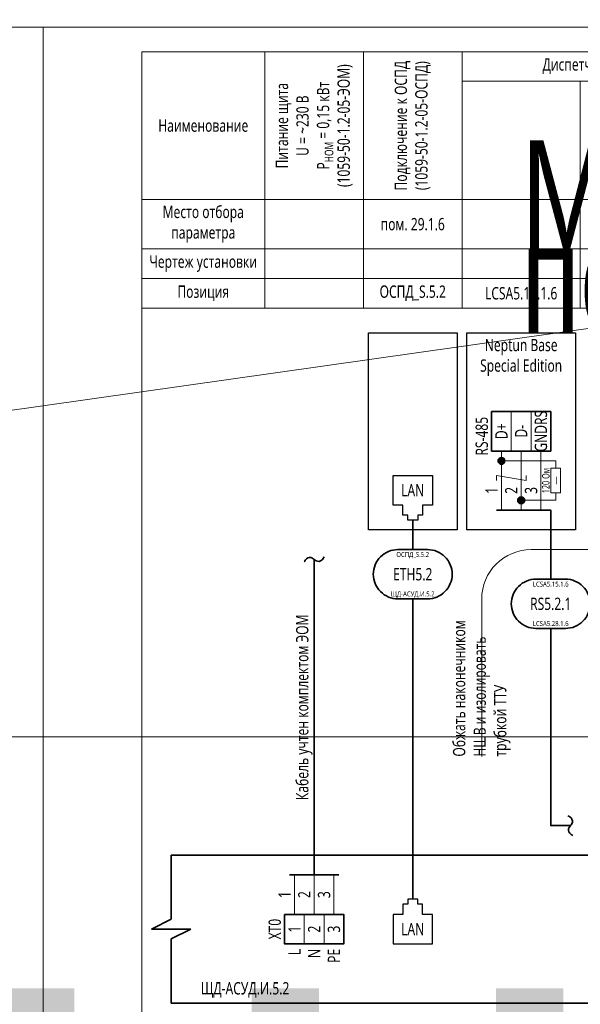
# Model space of a CAD drawing. Header units: millimetres. Extents: x -1173 to 6733, y -4591 to 345.
# Tile 63 of 93: x 415 to 529, y -201 to -2. Entities that reach past the tile are written whole.
import ezdxf
from ezdxf.enums import TextEntityAlignment as Align

# ---------------------------------------------------------------- set-up
doc = ezdxf.new("R2018")
doc.units = ezdxf.units.MM
doc.set_wipeout_variables(frame=1)
doc.layers.get('0').update_dxf_attribs({"lineweight": 15})
for name, color, linetype, lineweight in [('AK_Drawing', 7, 'Continuous', 35), ('AK_Drawing_Thin', 7, 'Continuous', 15), ('AK_Equipment', 7, 'Continuous', 35), ('AK_Multy_Wire', 7, 'Continuous', 35), ('AK_Table', 7, 'Continuous', 35), ('AK_Wire', 7, 'Continuous', 15), ('AK_Wire_Number', 7, 'Continuous', 15), ('АК_Текст', 7, 'Continuous', 15)]:
    doc.layers.add(name, color=color, linetype=linetype, lineweight=lineweight)
doc.layers.add('UNPLOTTED', color=2, linetype='Continuous', lineweight=15, plot=False)
doc.styles.get("Standard").update_dxf_attribs({"font": 'arial.ttf'})
doc.styles.add('Trebuchet MS', font='trebuc.ttf', dxfattribs={"width": 0.75})

# ---------------------------------------------------------------- blocks, each defined once
blk = doc.blocks.new('*U1')
at = {"layer": 'UNPLOTTED'}
blk.add_lwpolyline([(0, 0), (-395, 0), (-395, 287), (0, 287)], close=True, dxfattribs=at)
blk = doc.blocks.new('*U73')
at = {"style": 'Trebuchet MS', "width": 0.75}
for tag, flags, p in [('NAME', 9, (-1, 0)), ('TYPE', 9, (-1, -3)), ('ASSYCODE', 9, (-1, -6)), ('MFG', 9, (-1, -9)), ('MESUREMENT_UNITS', 9, (-1, -13.44)), ('WEIGHT', 9, (-1, -18)), ('COUNT', 9, (-1, -16.98)), ('SORTING_SECTION', 9, (-1, -22.98)), ('XREF', 1, (-1, -24))]:
    blk.add_attdef(tag, text='', height=2, dxfattribs=dict(at, flags=flags)).set_placement(p, align=Align.RIGHT)
blk.add_attdef('TAG1', text='', height=2.5, dxfattribs=at).set_placement((2, -27), align=Align.MIDDLE_LEFT)
at = {"lineweight": 30, "width": 0.75, "flags": 104}
blk.add_attdef('CATDESC', text='', height=2.5, dxfattribs=at).set_placement((370, -27), align=Align.MIDDLE_RIGHT)
at = {"layer": 'UNPLOTTED', "style": 'Trebuchet MS', "width": 0.75, "flags": 8}
for tag, p in [('DESC1', (1, -3)), ('DESC2', (1, -5)), ('DESC3', (1, -7)), ('FAMILY', (1, -13.73)), ('POSITION_N', (1, -15.99)), ('SYSTEM_NAME', (1, -17.99))]:
    blk.add_attdef(tag, p, '', height=1, dxfattribs=at)
blk = doc.blocks.new('*U81')
for p, q in [((-4, -13), (-4, 0)), ((-4, 0), (0, 0)), ((372, 0), (0, 0)), ((-8, -15), (-4, -13)), ((0, -15), (-8, -15)), ((-4, -17), (0, -15)), ((-4, -30), (-4, -17)), ((-4, -30), (0, -30)), ((0, -30), (372, -30))]:
    blk.add_line(p, q)
at = {"lineweight": 30, "width": 0.75, "flags": 104}
blk.add_attdef('CATDESC', text='', height=2.5, dxfattribs=at).set_placement((370, -25), align=Align.MIDDLE_RIGHT)
at = {"style": 'Trebuchet MS', "width": 0.75}
blk.add_attdef('TAG1', text='', height=2.5, dxfattribs=at).set_placement((2, -27), align=Align.MIDDLE_LEFT)
at = {"layer": 'UNPLOTTED', "style": 'Trebuchet MS', "width": 0.75, "flags": 8}
for tag, p in [('DESC1', (1, -3)), ('DESC2', (1, -5)), ('DESC3', (1, -7)), ('FAMILY', (1, -13.73)), ('POSITION_N', (1, -15.99)), ('SYSTEM_NAME', (1, -17.99))]:
    blk.add_attdef(tag, p, '', height=1, dxfattribs=at)
blk = doc.blocks.new('*T74')
at = {"layer": 'AK_Table', "color": 0, "linetype": 'ByBlock', "lineweight": -2, "transparency": 16777216}
for p, q in [((0, 0), (185, 0)), ((0, 0), (0, -52)), ((25, 0), (25, -52)), ((45, 0), (45, -52)), ((65, 0), (65, -52)), ((185, 0), (185, -52)), ((65, -6), (185, -6)), ((89, -6), (89, -52)), ((113, -6), (113, -52)), ((137, -6), (137, -52)), ((161, -6), (161, -52)), ((0, -30), (185, -30)), ((0, -40), (185, -40)), ((0, -46), (185, -46)), ((0, -52), (185, -52))]:
    blk.add_line(p, q, dxfattribs=at)
at = {"layer": 'AK_Table', "color": 0, "transparency": 16777216, "char_height": 2.5, "width": 29, "attachment_point": 5, "rotation": 90, "style": 'Trebuchet MS'}
for s, insert in [('Подключение к\\~ОСПД ({\\C256;1059-50-1.2-05-ОСПД})', (55, -15)), ('Питание щита\\P{\\A1;\\C256;U = ~230\\~В\\PP\\H0.7x;\\S^ НОМ;\\H1.42857x; = 0,15 кВт }({\\C256;1059-50-1.2-05-ЭОМ})', (35, -15))]:
    blk.add_mtext(s, dxfattribs=dict(at, insert=insert))
at = {"layer": 'AK_Table', "color": 0, "transparency": 16777216, "char_height": 2.5, "attachment_point": 5, "style": 'Trebuchet MS'}
for s, insert, width in [('Диспетчеризация и управление оборудованием по RS-485 (Modbus RTU)', (125, -3), 119), ('Наименование', (12.5, -15), 24), ('Резерв', (173, -18), 23), ('Место отбора параметра', (12.5, -35), 23), ('{\\C256;пом. 29.1.6}', (55, -35), 19), ('Чертеж установки', (12.5, -43), 23), ('Позиция', (12.5, -49), 23), ('ОСПД_S.5.2', (55, -49), 19)]:
    blk.add_mtext(s, dxfattribs=dict(at, insert=insert, width=width))
blk = doc.blocks.new('*U218')
at = {"style": 'Trebuchet MS', "width": 0.75, "flags": 12}
for tag, p in [('NOTE01', (2, -7)), ('NOTE02', (6, -7)), ('NOTE03', (10, -7))]:
    blk.add_attdef(tag, text='', height=2.5, rotation=90, dxfattribs=at).set_placement(p, align=Align.MIDDLE_RIGHT)
blk.add_wipeout([(0, 0), (0, -6), (12, -6), (12, 0)])
blk.add_lwpolyline([(0, 0), (12, 0), (12, -6), (0, -6)], close=True)
at = {"lineweight": -2}
for points in [[(4, 0), (8, 0), (8, -6), (4, -6)], [(8, 0), (12, 0), (12, -6), (8, -6)]]:
    blk.add_lwpolyline(points, close=True, dxfattribs=at)
at = {"style": 'Trebuchet MS', "width": 0.75, "flags": 12}
for tag, p in [('TERM01', (2, -3)), ('TERM02', (6, -3)), ('TERM03', (10, -3))]:
    blk.add_attdef(tag, text='', height=2.5, rotation=90, dxfattribs=at).set_placement(p, align=Align.MIDDLE_CENTER)
at = {"style": 'Trebuchet MS', "width": 0.75}
blk.add_attdef('TAG1', text='', height=2.5, rotation=90, dxfattribs=at).set_placement((-2, -3), align=Align.MIDDLE_CENTER)
blk = doc.blocks.new('*U29')
blk.add_lwpolyline([(-3, 5), (3, 5, -0.414214), (8, 0), (8, 0, -0.414214), (3, -5), (-3, -5, -0.414214), (-8, 0), (-8, 0, -0.414214)], format="xyb", close=True)
at = {"style": 'Trebuchet MS', "width": 0.75}
blk.add_attdef('CA_CIRCUIT_NUMBER', text='', height=2.5, dxfattribs=at).set_placement((0, 0), align=Align.MIDDLE_CENTER)
at = {"lineweight": 30, "width": 0.75, "flags": 1}
blk.add_attdef('CA_CABLE_TYPE', text='', height=2.5, rotation=90, dxfattribs=at).set_placement((0, -29), align=Align.BOTTOM_CENTER)
at = {"style": 'Trebuchet MS', "width": 0.75}
blk.add_attdef('LENGTH', text='', height=2.5, rotation=90, dxfattribs=at).set_placement((2, -28.82), align=Align.MIDDLE_CENTER)
at = {"layer": 'UNPLOTTED', "style": 'Trebuchet MS', "width": 0.75}
for tag, p in [('LOAD_NAME', (0, 4)), ('PANEL_NAME', (0, -4))]:
    blk.add_attdef(tag, text='', height=1, dxfattribs=at).set_placement(p, align=Align.MIDDLE_CENTER)
blk = doc.blocks.new('*U230')
at = {"style": 'Trebuchet MS', "width": 0.75, "flags": 12}
for tag, p in [('NOTE01', (2, -9)), ('NOTE02', (6, -9)), ('NOTE03', (10, -9))]:
    blk.add_attdef(tag, text='', height=2.5, rotation=90, dxfattribs=at).set_placement(p, align=Align.MIDDLE_RIGHT)
blk.add_wipeout([(0, 0), (0, -8), (12, -8), (12, 0)])
blk.add_lwpolyline([(0, 0), (12, 0), (12, -8), (0, -8)], close=True)
at = {"lineweight": -2}
for points in [[(4, 0), (8, 0), (8, -8), (4, -8)], [(8, 0), (12, 0), (12, -8), (8, -8)]]:
    blk.add_lwpolyline(points, close=True, dxfattribs=at)
at = {"style": 'Trebuchet MS', "width": 0.75, "flags": 12}
for tag, p in [('TERM01', (2, -4)), ('TERM02', (6, -4)), ('TERM03', (10, -4))]:
    blk.add_attdef(tag, text='', height=2.5, rotation=90, dxfattribs=at).set_placement(p, align=Align.MIDDLE_CENTER)
at = {"style": 'Trebuchet MS', "width": 0.75}
blk.add_attdef('TAG1', text='', height=2.5, rotation=90, dxfattribs=at).set_placement((-2, -5), align=Align.MIDDLE_CENTER)
blk = doc.blocks.new('*U40')
at = {"layer": 'AK_Drawing_Thin'}
for points in [[(4, 11), (4, 0)], [(-4, 0), (-4, 7)]]:
    blk.add_lwpolyline(points, dxfattribs=at)
blk.add_wipeout([(-2.5, 1), (-2.5, -1), (2.5, -1), (2.5, 1)])
for points in [[(-2.5, 0), (-4, 0)], [(4, 0), (2.5, 0)]]:
    blk.add_lwpolyline(points, dxfattribs=at)
blk.add_lwpolyline([(-2.5, 1), (-2.5, -1), (2.5, -1), (2.5, 1)], close=True, dxfattribs=at)
at = {"style": 'Trebuchet MS', "width": 0.75, "flags": 8}
for tag, height, p in [('R1', 1.5, (0, 2)), ('POWER', 1, (0, 0))]:
    blk.add_attdef(tag, text='', height=height, dxfattribs=at).set_placement(p, align=Align.MIDDLE_CENTER)
blk = doc.blocks.new('WDDOT')
for radius in [0.7, 0.5, 0.3, 0.1]:
    blk.add_circle((0, 0), radius)
blk = doc.blocks.new('*U290')
at = {"layer": 'AK_Drawing', "lineweight": 30}
blk.add_lwpolyline([(-5, 40), (17, 40), (17, 0), (-5, 0)], close=True, dxfattribs=at)
at = {"layer": 'AK_Multy_Wire'}
blk.add_lwpolyline([(1, 4), (12, 4), (12, 0)], dxfattribs=at)
at = {"layer": 'AK_Wire'}
for points in [[(2, 16), (2, 4)], [(6, 16), (6, 4)], [(10, 16), (10, 4)], [(1, 10), (1, 11), (7, 10), (7, 11)]]:
    blk.add_lwpolyline(points, dxfattribs=at)
at = {"lineweight": 30, "width": 0.75, "flags": 104}
for tag, p in [('TAG3', (6, 79)), ('TAG2', (6, 62))]:
    blk.add_attdef(tag, text='', height=2.5, dxfattribs=at).set_placement(p, align=Align.MIDDLE_CENTER)
at = {"style": 'Trebuchet MS', "width": 0.75}
blk.add_attdef('TAG1', text='', height=2.5, dxfattribs=at).set_placement((6, 48), align=Align.MIDDLE_CENTER)
at = {"layer": 'AK_Drawing', "insert": (6, 35), "char_height": 2.5, "width": 17, "attachment_point": 5, "style": 'Trebuchet MS'}
blk.add_mtext('Neptun Base Special Edition', dxfattribs=at)
at = {"layer": 'AK_Wire_Number', "style": 'Trebuchet MS', "width": 0.75}
for s, p in [('1', (2, 8)), ('2', (6, 8)), ('3', (10, 8))]:
    blk.add_text(s, height=2.5, rotation=90, dxfattribs=at).set_placement(p, align=Align.BOTTOM_CENTER)
at = {"layer": 'AK_Drawing_Thin'}
ref = blk.add_blockref('*U40', (13, 10), dxfattribs=dict(at, rotation=90))
ref.add_attrib('R1', '120 Ом', dxfattribs={"layer": '0', "height": 1.5, "rotation": 90, "style": 'Trebuchet MS', "width": 0.75}).set_placement((11, 10), align=Align.MIDDLE_CENTER)
ref.add_attrib('POWER', '-', dxfattribs={"layer": '0', "height": 1, "rotation": 90, "style": 'Trebuchet MS', "width": 5}).set_placement((13, 10), align=Align.MIDDLE_CENTER)
at = {"layer": 'AK_Equipment', "lineweight": 15}
ref = blk.add_blockref('*U230', (0, 24), dxfattribs=at)
ref.add_attrib('TAG1', 'RS-485', dxfattribs={"layer": '0', "height": 2.5, "rotation": 90, "style": 'Trebuchet MS', "width": 0.75}).set_placement((-2, 19), align=Align.MIDDLE_CENTER)
ref.add_attrib('TERM01', 'D+', dxfattribs={"layer": '0', "height": 2.5, "rotation": 90, "style": 'Trebuchet MS', "width": 0.75}).set_placement((2, 20), align=Align.MIDDLE_CENTER)
ref.add_attrib('TERM02', 'D-', dxfattribs={"layer": '0', "height": 2.5, "rotation": 90, "style": 'Trebuchet MS', "width": 0.75}).set_placement((6, 20), align=Align.MIDDLE_CENTER)
ref.add_attrib('TERM03', 'GNDRS', dxfattribs={"layer": '0', "height": 2.5, "rotation": 90, "style": 'Trebuchet MS', "width": 0.75}).set_placement((10, 20), align=Align.MIDDLE_CENTER)
at = {"layer": 'AK_Drawing'}
for p in [(2, 14), (6, 6)]:
    blk.add_blockref('WDDOT', p, dxfattribs=at)
blk = doc.blocks.new('*U42')
blk.add_lwpolyline([(-3, 5), (3, 5, -0.414214), (8, 0), (8, 0, -0.414214), (3, -5), (-3, -5, -0.414214), (-8, 0), (-8, 0, -0.414214)], format="xyb", close=True)
at = {"style": 'Trebuchet MS', "width": 0.75}
blk.add_attdef('CA_CIRCUIT_NUMBER', text='', height=2.5, dxfattribs=at).set_placement((0, 0), align=Align.MIDDLE_CENTER)
at = {"lineweight": 30, "width": 0.75, "flags": 1}
blk.add_attdef('CA_CABLE_TYPE', text='', height=2.5, rotation=90, dxfattribs=at).set_placement((0, -25), align=Align.BOTTOM_CENTER)
at = {"style": 'Trebuchet MS', "width": 0.75}
blk.add_attdef('LENGTH', text='', height=2.5, rotation=90, dxfattribs=at).set_placement((2, -24.82), align=Align.MIDDLE_CENTER)
at = {"layer": 'UNPLOTTED', "style": 'Trebuchet MS', "width": 0.75}
for tag, p in [('LOAD_NAME', (0, 4)), ('PANEL_NAME', (0, -4))]:
    blk.add_attdef(tag, text='', height=1, dxfattribs=at).set_placement(p, align=Align.MIDDLE_CENTER)
blk = doc.blocks.new('Обжимка')
at = {"layer": 'AK_Drawing_Thin', "lineweight": 15}
blk.add_lwpolyline([(-32, -48), (-32, -16, -0.414214), (-22, -6), (-10.14, -6, 0.198912), (-3.07, -3.07), (0, 0)], format="xyb", dxfattribs=at)
at = {"layer": 'АК_Текст', "insert": (-32, -48), "char_height": 2.5, "width": 33, "attachment_point": 4, "rotation": 90, "style": 'Trebuchet MS'}
blk.add_mtext('{\\C7;Обжать наконечником НШВ и изолировать трубкой ТТУ}', dxfattribs=at)

msp = doc.modelspace()

# ---------------------------------------------------------------- linework, layer by layer
at = {"layer": 'AK_Drawing', "lineweight": 30}
for points in [[(486, -65), (504, -65), (504, -105), (486, -105)], [(493, -100), (491, -100), (491, -94), (499, -94), (499, -100), (497, -100), (497, -102.05), (496, -102.05), (496, -103.05), (494, -103.05), (494, -102.05), (493, -102.05)], [(493, -183), (491, -183), (491, -189), (499, -189), (499, -183), (497, -183), (497, -180.95), (496, -180.95), (496, -179.95), (494, -179.95), (494, -180.95), (493, -180.95)]]:
    msp.add_lwpolyline(points, close=True, dxfattribs=at)
at = {"layer": 'AK_Multy_Wire'}
msp.add_line((480, -175), (470, -175), dxfattribs=at)
for points in [[(495, -103), (495, -109)], [(475, -175), (475, -111)], [(495, -119), (495, -179.95)], [(523, -125), (523, -165), (527, -165)]]:
    msp.add_lwpolyline(points, dxfattribs=at)
for points in [[(473, -111.5, -0.110619), (473.45, -110.85, -0.327238), (474.63, -110.71, -0.067319), (475, -111, 0.057317), (475.38, -111.27, 0.329466), (476.56, -111.13, 0.097474), (477, -110.5, 3.812519)], [(527.5, -167, -0.110619), (526.85, -166.55, -0.327238), (526.71, -165.37, -0.067319), (527, -165, 0.057317), (527.27, -164.62, 0.329466), (527.13, -163.44, 0.097474), (526.5, -163, 3.812519)]]:
    msp.add_lwpolyline(points, format="xyb", dxfattribs=at)
at = {"layer": 'AK_Wire'}
for p, q in [((471, -175), (471, -183)), ((475, -175), (475, -183)), ((479, -175), (479, -183))]:
    msp.add_line(p, q, dxfattribs=at)
at = {"layer": 'UNPLOTTED', "linetype": 'Continuous'}
for points in [[(0, -300), (420, -300), (420, -3), (0, -3)], [(420, -300), (840, -300), (840, -3), (420, -3)]]:
    msp.add_lwpolyline(points, close=True, dxfattribs=at)

# ---------------------------------------------------------------- block references
msp.add_blockref('*T74', (440, -8))
at = {"layer": 'AK_Equipment'}
ref = msp.add_blockref('*U73', (30, -171), dxfattribs=at)
lines = msp.add_mtext('\\W0.7500;Шкаф управления "МЕГАТРОН" ШАУ-С-220-ЩД-АСУД.И.5.2(1059-50-1.2-05-АСУД.И)-54', dxfattribs={"layer": '0', "insert": (400, -198), "char_height": 150, "attachment_point": 1})
ref.add_attrib('CATDESC', '', (400, -198), dxfattribs={"flags": 104}).embed_mtext(lines)
ref = msp.add_blockref('*U81', (450, -171), dxfattribs=at)
ref.add_attrib('TAG1', 'ЩД-АСУД.И.5.2', dxfattribs={"layer": '0', "height": 2.5, "style": 'Trebuchet MS', "width": 0.75}).set_placement((452, -198), align=Align.MIDDLE_LEFT)
at = {"layer": 'AK_Multy_Wire', "ltscale": 10}
for name, p, values in [('*U29', (495, -114), {'CA_CIRCUIT_NUMBER': 'ETH5.2', 'PANEL_NAME': 'ЩД-АСУД.И.5.2', 'LOAD_NAME': 'ОСПД_S.5.2'}), ('*U42', (523, -120), {'CA_CIRCUIT_NUMBER': 'RS5.2.1', 'PANEL_NAME': 'LCSA5.28.1.6', 'LOAD_NAME': 'LCSA5.15.1.6'})]:
    msp.add_blockref(name, p, dxfattribs=at).add_auto_attribs(values)
at = {"layer": 'UNPLOTTED'}
msp.add_blockref('*U1', (835, -295), dxfattribs=at)

# ---------------------------------------------------------------- texts
at = {"layer": 'AK_Equipment', "style": 'Trebuchet MS', "width": 0.75}
for p in [(495, -96.97), (495, -186)]:
    msp.add_text('LAN', height=2.5, dxfattribs=at).set_placement(p, align=Align.MIDDLE_CENTER)
at = {"layer": 'AK_Multy_Wire', "insert": (473, -141), "char_height": 2.5, "width": 60, "attachment_point": 5, "rotation": 90, "style": 'Trebuchet MS'}
msp.add_mtext('Кабель учтен комплектом ЭОМ', dxfattribs=at)
at = {"layer": 'AK_Wire_Number', "style": 'Trebuchet MS', "width": 0.75}
for s, p in [('1', (471, -179)), ('2', (475, -179)), ('3', (479, -179))]:
    msp.add_text(s, height=2.5, rotation=90, dxfattribs=at).set_placement(p, align=Align.BOTTOM_CENTER)

# ---------------------------------------------------------------- next in the draw order: block references
at = {"layer": 'AK_Drawing'}
ref = msp.add_blockref('*U290', (511, -105), dxfattribs=at)
ref.add_attrib('TAG1', 'LCSA5.15.1.6', dxfattribs={"layer": '0', "height": 2.5, "style": 'Trebuchet MS', "width": 0.75}).set_placement((517, -57), align=Align.MIDDLE_CENTER)
lines = msp.add_mtext('\\W0.7500;пом. 15.1.6', dxfattribs={"layer": '0', "insert": (517, -43), "char_height": 22, "attachment_point": 1})
ref.add_attrib('TAG2', '', (517, -43), dxfattribs={"flags": 104}).embed_mtext(lines)
lines = msp.add_mtext('\\W0.7500;Модуль управления системы контроля протечек', dxfattribs={"layer": '0', "insert": (517, -26), "char_height": 22, "attachment_point": 1})
ref.add_attrib('TAG3', '', (517, -26), dxfattribs={"flags": 104}).embed_mtext(lines)
at = {"layer": 'AK_Equipment', "lineweight": 15}
ref = msp.add_blockref('*U218', (469, -183), dxfattribs=at)
ref.add_attrib('TAG1', 'XT0', dxfattribs={"layer": '0', "height": 2.5, "rotation": 90, "style": 'Trebuchet MS', "width": 0.75}).set_placement((467, -186), align=Align.MIDDLE_CENTER)
ref.add_attrib('TERM01', '1', dxfattribs={"layer": '0', "height": 2.5, "rotation": 90, "style": 'Trebuchet MS', "width": 0.75}).set_placement((471, -186), align=Align.MIDDLE_CENTER)
ref.add_attrib('TERM02', '2', dxfattribs={"layer": '0', "height": 2.5, "rotation": 90, "style": 'Trebuchet MS', "width": 0.75}).set_placement((475, -186), align=Align.MIDDLE_CENTER)
ref.add_attrib('TERM03', '3', dxfattribs={"layer": '0', "height": 2.5, "rotation": 90, "style": 'Trebuchet MS', "width": 0.75}).set_placement((479, -186), align=Align.MIDDLE_CENTER)
ref.add_attrib('NOTE01', 'L', dxfattribs={"layer": '0', "height": 2.5, "rotation": 90, "style": 'Trebuchet MS', "width": 0.75}).set_placement((471, -190), align=Align.MIDDLE_RIGHT)
ref.add_attrib('NOTE02', 'N', dxfattribs={"layer": '0', "height": 2.5, "rotation": 90, "style": 'Trebuchet MS', "width": 0.75}).set_placement((475, -190), align=Align.MIDDLE_RIGHT)
ref.add_attrib('NOTE03', 'PE', dxfattribs={"layer": '0', "height": 2.5, "rotation": 90, "style": 'Trebuchet MS', "width": 0.75}).set_placement((479, -190), align=Align.MIDDLE_RIGHT)

# ---------------------------------------------------------------- next in the draw order: linework, layer by layer
at = {"color": 3}
msp.add_lwpolyline([(-287, 43), (3067, 296), (-53, -147), (927, -147), (-44, -438), (1094, -438), (210, -600), (210, 345), (3172, -6)], dxfattribs=at)
at = {"layer": 'AK_Multy_Wire'}
msp.add_lwpolyline([(523, -105), (523, -115)], dxfattribs=at)

# ---------------------------------------------------------------- next in the draw order: block references
at = {"layer": 'AK_Drawing'}
msp.add_blockref('Обжимка', (541, -103), dxfattribs=at)

doc.saveas('drawing.dxf')
